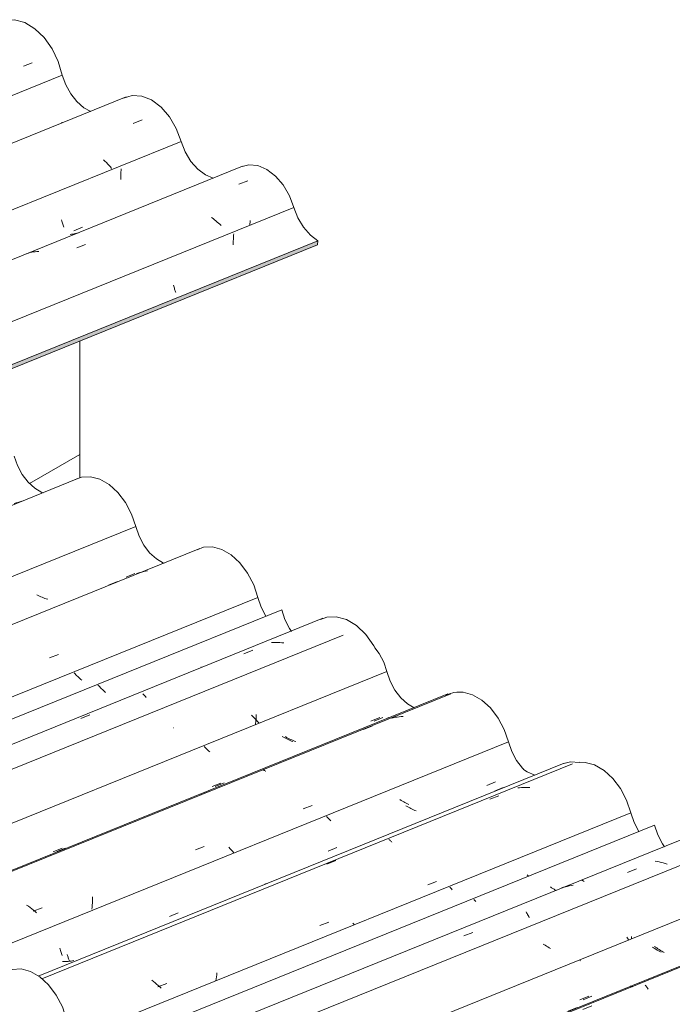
# Model space of a CAD drawing. Header units: metres. Extents: x -15.1 to 0.1, y 4 to 14.1.
# Tile 65 of 67: x -5 to -4.3, y 11.2 to 12.3. Entities that reach past the tile are written whole.
import ezdxf

# ---------------------------------------------------------------- set-up
doc = ezdxf.new("R2010")
doc.units = ezdxf.units.M
for name, color, linetype, lineweight in [('A-GLAZ-CWMG', 7, 'Continuous', 5), ('A-WALL', 7, 'Continuous', 5), ('I-WALL', 7, 'Continuous', 5)]:
    doc.layers.add(name, color=color, linetype=linetype, lineweight=lineweight)

# ---------------------------------------------------------------- blocks, each defined once
blk = doc.blocks.new('FP_60-ISO_01')
at = {"layer": 'A-GLAZ-CWMG', "color": 9, "true_color": 0xc0c0c0}
for p, q in [((-4.7728, 12.0527), (-4.773, 12.0512)), ((-4.7734, 12.044), (-4.7735, 12.0426)), ((-4.7735, 12.0426), (-4.7734, 12.0412)), ((-4.7733, 12.0469), (-4.7734, 12.0454)), ((-4.7734, 12.0454), (-4.7734, 12.044)), ((-4.7732, 12.0483), (-4.7733, 12.0469)), ((-4.7731, 12.0498), (-4.7732, 12.0483)), ((-4.773, 12.0512), (-4.7731, 12.0498)), ((-4.8368, 11.9982), (-4.8366, 11.9971)), ((-4.8366, 11.9971), (-4.8363, 11.9961)), ((-4.8363, 11.9961), (-4.836, 11.995)), ((-4.836, 11.995), (-4.8357, 11.994)), ((-4.8357, 11.994), (-4.8354, 11.9931)), ((-4.8354, 11.9931), (-4.8351, 11.9921)), ((-4.8351, 11.9921), (-4.8347, 11.9912)), ((-4.8347, 11.9912), (-4.8344, 11.9904))]:
    blk.add_line(p, q, dxfattribs=at)
blk = doc.blocks.new('FP_61-ISO_01')
at = {"layer": 'A-GLAZ-CWMG'}
blk.add_line((-4.7636, 12.1246), (-5.7709, 11.7174), dxfattribs=at)
at = {"layer": 'A-GLAZ-CWMG', "color": 9, "true_color": 0xc0c0c0}
for p, q in [((-4.7674, 12.1054), (-4.7579, 12.1091)), ((-4.7949, 12.0689), (-4.7964, 12.07)), ((-4.7934, 12.0677), (-4.7949, 12.0689)), ((-4.7919, 12.0666), (-4.7934, 12.0677)), ((-4.7905, 12.0653), (-4.7919, 12.0666)), ((-4.789, 12.0641), (-4.7905, 12.0653)), ((-4.7876, 12.0629), (-4.789, 12.0641)), ((-4.7863, 12.0616), (-4.7876, 12.0629)), ((-4.7557, 12.0634), (-4.7559, 12.0616)), ((-4.7555, 12.0651), (-4.7557, 12.0634)), ((-4.7554, 12.0668), (-4.7555, 12.0651)), ((-4.9398, 12.0378), (-4.9304, 12.0415)), ((-4.9911, 12.0324), (-4.9929, 12.032)), ((-4.9894, 12.0328), (-4.9911, 12.0324)), ((-4.9876, 12.0332), (-4.9894, 12.0328)), ((-4.9858, 12.0335), (-4.9876, 12.0332)), ((-4.984, 12.0338), (-4.9858, 12.0335)), ((-4.9822, 12.034), (-4.984, 12.0338)), ((-4.9803, 12.0341), (-4.9822, 12.034))]:
    blk.add_line(p, q, dxfattribs=at)
blk = doc.blocks.new('FP_62-ISO_01')
at = {"layer": 'A-GLAZ-CWMG', "color": 9, "true_color": 0xc0c0c0}
for p, q in [((-4.8929, 12.1152), (-4.893, 12.1136)), ((-4.8928, 12.1185), (-4.8929, 12.1169)), ((-4.8929, 12.1169), (-4.8929, 12.1152)), ((-4.8927, 12.1202), (-4.8928, 12.1185)), ((-4.8925, 12.1219), (-4.8927, 12.1202)), ((-4.893, 12.1136), (-4.893, 12.112)), ((-4.893, 12.112), (-4.8929, 12.1104)), ((-4.9561, 12.0677), (-4.9558, 12.0664)), ((-4.9558, 12.0664), (-4.9554, 12.0653)), ((-4.9554, 12.0653), (-4.9551, 12.0641)), ((-4.9551, 12.0641), (-4.9547, 12.063)), ((-4.9547, 12.063), (-4.9544, 12.0619)), ((-4.9544, 12.0619), (-4.954, 12.0609)), ((-4.954, 12.0609), (-4.9536, 12.06)), ((-4.9454, 12.0523), (-4.9469, 12.052)), ((-4.9439, 12.0525), (-4.9454, 12.0523)), ((-4.9425, 12.0529), (-4.9439, 12.0525)), ((-4.943, 12.0561), (-4.9337, 12.0599)), ((-4.941, 12.0532), (-4.9425, 12.0529)), ((-4.9396, 12.0536), (-4.941, 12.0532)), ((-4.9381, 12.054), (-4.9396, 12.0536)), ((-4.9373, 12.0542), (-4.9381, 12.054))]:
    blk.add_line(p, q, dxfattribs=at)
blk = doc.blocks.new('FP_63-ISO_01')
at = {"layer": 'A-GLAZ-CWMG'}
blk.add_line((-4.8872, 12.1983), (-5.8957, 11.7907), dxfattribs=at)
at = {"layer": 'A-GLAZ-CWMG', "color": 9, "true_color": 0xc0c0c0}
for p, q in [((-4.9559, 12.171), (-4.9556, 12.1711)), ((-4.9556, 12.1711), (-4.9552, 12.1712)), ((-4.8798, 12.1701), (-4.8704, 12.1738)), ((-4.9098, 12.1299), (-4.9114, 12.1314)), ((-4.9083, 12.1284), (-4.9098, 12.1299)), ((-4.9068, 12.1268), (-4.9083, 12.1284)), ((-4.9054, 12.1253), (-4.9068, 12.1268)), ((-4.904, 12.1238), (-4.9054, 12.1253)), ((-4.9027, 12.1222), (-4.904, 12.1238))]:
    blk.add_line(p, q, dxfattribs=at)
blk = doc.blocks.new('FP_65-ISO_01')
at = {"layer": 'A-GLAZ-CWMG', "color": 9, "true_color": 0xc0c0c0}
blk.add_line((-4.9966, 12.2309), (-4.9872, 12.2346), dxfattribs=at)
blk = doc.blocks.new('Rectangular Mullion - Telha Fibrocimento - Ondulada-1908998-ISO_01')
at = {"layer": 'A-GLAZ-CWMG', "true_color": 0xc0c0c0}
h = blk.add_hatch(dxfattribs=at)
h.set_pattern_fill('FP_6', color=9, style=0, pattern_type=2)
h.set_pattern_definition([(30, (-11.415, 12.082), (0.22989483, 0.1990905), [0.01095, -0.18814, 0.01095, -1.25]), (30, (-11.415, 12.082), (0.22989483, 0.1990905), [-0.21004, -0.18814, 0.01095, -0.38724, -0.66365]), (30, (-11.415, 12.082), (0.22989483, 0.1990905), [-0.79638, 0.01095, -0.18814, 0.01095, -0.4536]), (30, (-11.415, 12.082), (0.22989483, 0.1990905), [-1.006, -0.12178, 0.01095, -0.32087]), (125.104, (-11.329, 12.165), (-0.16472115, 0.1016063), [0.00825, -0.14167, 0.00825, -0.94122]), (125.104, (-11.329, 12.165), (-0.16472115, 0.1016063), [-0.15816, -0.14167, 0.00825, -0.29159, -0.49972]), (125.104, (-11.329, 12.165), (-0.16472115, 0.1016063), [-0.59966, 0.00825, -0.14167, 0.00825, -0.34156]), (125.104, (-11.329, 12.165), (-0.16472115, 0.1016063), [-0.75782, -0.0917, 0.00825, -0.24161]), (248.794, (-11.3, 12.315), (-0.06517556, -0.30070662), [0.01311, -0.22522, 0.01311, -1.496]), (248.794, (-11.3, 12.315), (-0.06517556, -0.30070662), [-0.25144, -0.22522, 0.01311, -0.46356, -0.79444]), (248.794, (-11.3, 12.315), (-0.06517556, -0.30070662), [-0.95333, 0.01311, -0.22522, 0.01311, -0.543]), (248.794, (-11.3, 12.315), (-0.06517556, -0.30070662), [-1.205, -0.14578, 0.01311, -0.38411])])
h.paths.add_polyline_path([(-11.0726, 9.4591), (-8.5474, 10.4797), (-8.5474, 10.4838), (-11.072, 9.4635)])
h.paths.add_polyline_path([(-5.1127, 11.8678), (-4.6839, 12.0411), (-4.6833, 12.0454), (-5.1145, 11.8712)])
at = {"layer": 'A-GLAZ-CWMG'}
for p, q in [((-4.9552, 12.2215), (-5.9798, 11.8074)), ((-4.8289, 12.1509), (-5.8521, 11.7373)), ((-4.7089, 12.0807), (-5.7248, 11.6701)), ((-4.6833, 12.0454), (-5.1145, 11.8712)), ((-4.6839, 12.0411), (-5.1127, 11.8678)), ((-4.6833, 12.0454), (-4.6839, 12.0411))]:
    blk.add_line(p, q, dxfattribs=at)
for points in [[(-5.0226, 12.2774, 0), (-5.0162, 12.2798, 0), (-5.0059, 12.2803, 0), (-4.9951, 12.2772, 0), (-4.9845, 12.2707, 0), (-4.9746, 12.2613, 0), (-4.9661, 12.2494, 0), (-4.9595, 12.2359, 0), (-4.9552, 12.2215, 0)], [(-4.9552, 12.2215, 0), (-4.9515, 12.2111, 0), (-4.9462, 12.2015, 0), (-4.9397, 12.1933, 0), (-4.9323, 12.1868, 0), (-4.9249, 12.1828, 0)], [(-4.89, 12.1969, 0), (-4.8809, 12.1999, 0), (-4.8707, 12.1992, 0), (-4.8603, 12.195, 0), (-4.8502, 12.1874, 0), (-4.8413, 12.177, 0), (-4.834, 12.1646, 0), (-4.8289, 12.1509, 0)], [(-4.8289, 12.1509, 0), (-4.8245, 12.1398, 0), (-4.8185, 12.1298, 0), (-4.8112, 12.1215, 0), (-4.803, 12.1153, 0), (-4.7947, 12.1119, 0)], [(-4.7653, 12.1238, 0), (-4.7568, 12.1262, 0), (-4.7474, 12.1253, 0), (-4.7378, 12.1212, 0), (-4.7286, 12.1142, 0), (-4.7204, 12.1047, 0), (-4.7137, 12.0933, 0), (-4.7089, 12.0807, 0)], [(-4.7089, 12.0807, 0), (-4.7046, 12.0698, 0), (-4.6987, 12.0598, 0), (-4.6914, 12.0515, 0), (-4.6833, 12.0454, 0)]]:
    blk.add_polyline3d(points, dxfattribs=at)
for name in ['FP_65-ISO_01', 'FP_63-ISO_01', 'FP_62-ISO_01', 'FP_61-ISO_01', 'FP_60-ISO_01']:
    blk.add_blockref(name, (0, 0), dxfattribs=at)
blk = doc.blocks.new('FP_157-ISO_01')
at = {"layer": 'A-GLAZ-CWMG'}
blk.add_line((-4.016, 11.2606), (-4.5834, 11.0313), dxfattribs=at)
at = {"layer": 'A-GLAZ-CWMG', "color": 9, "true_color": 0xc0c0c0}
for p, q in [((-4.061, 11.2326), (-4.0632, 11.2328)), ((-4.0588, 11.2322), (-4.061, 11.2326)), ((-4.0567, 11.2319), (-4.0588, 11.2322)), ((-4.0545, 11.2314), (-4.0567, 11.2319)), ((-4.0524, 11.2309), (-4.0545, 11.2314)), ((-4.0502, 11.2304), (-4.0524, 11.2309)), ((-4.0926, 11.2208), (-4.0831, 11.2245)), ((-4.1542, 11.2047), (-4.1552, 11.2044)), ((-4.1522, 11.2052), (-4.1542, 11.2047)), ((-4.1501, 11.2056), (-4.1522, 11.2052)), ((-4.14, 11.2105), (-4.1396, 11.2104)), ((-4.1396, 11.2104), (-4.1391, 11.2102)), ((-4.1391, 11.2102), (-4.1386, 11.2099)), ((-4.2004, 11.1788), (-4.1998, 11.178)), ((-4.1998, 11.178), (-4.1993, 11.1771)), ((-4.1993, 11.1771), (-4.1987, 11.1762)), ((-4.1987, 11.1762), (-4.1981, 11.1752)), ((-4.1981, 11.1752), (-4.1976, 11.1742)), ((-4.1976, 11.1742), (-4.197, 11.1731)), ((-4.2666, 11.153), (-4.257, 11.1568))]:
    blk.add_line(p, q, dxfattribs=at)
blk = doc.blocks.new('FP_158-ISO_01')
at = {"layer": 'A-GLAZ-CWMG', "color": 9, "true_color": 0xc0c0c0}
for p, q in [((-4.1047, 11.2349), (-4.0954, 11.2387)), ((-4.196, 11.2218), (-4.1971, 11.2227)), ((-4.1947, 11.2209), (-4.196, 11.2218)), ((-4.1935, 11.22), (-4.1947, 11.2209)), ((-4.1922, 11.2192), (-4.1935, 11.22)), ((-4.191, 11.2183), (-4.1922, 11.2192)), ((-4.1897, 11.2175), (-4.191, 11.2183)), ((-4.1883, 11.2167), (-4.1897, 11.2175)), ((-4.187, 11.216), (-4.1883, 11.2167)), ((-4.2734, 11.1648), (-4.2642, 11.1687)), ((-4.4422, 11.0949), (-4.4329, 11.0988)), ((-4.5581, 11.0629), (-4.5579, 11.0618)), ((-4.5579, 11.0618), (-4.5576, 11.0606)), ((-4.5576, 11.0606), (-4.5574, 11.0595)), ((-4.5574, 11.0595), (-4.5571, 11.0584)), ((-4.5571, 11.0584), (-4.5568, 11.0574)), ((-4.5568, 11.0574), (-4.5565, 11.0564)), ((-4.5565, 11.0564), (-4.5562, 11.0554)), ((-4.5562, 11.0554), (-4.5559, 11.0544))]:
    blk.add_line(p, q, dxfattribs=at)
blk = doc.blocks.new('FP_159-ISO_01')
at = {"layer": 'A-GLAZ-CWMG'}
blk.add_line((-4.1456, 11.3352), (-4.7131, 11.1058), dxfattribs=at)
at = {"layer": 'A-GLAZ-CWMG', "color": 9, "true_color": 0xc0c0c0}
for p, q in [((-4.1962, 11.3089), (-4.1984, 11.309)), ((-4.1941, 11.3089), (-4.1962, 11.3089)), ((-4.1919, 11.3087), (-4.1941, 11.3089)), ((-4.1897, 11.3085), (-4.1919, 11.3087)), ((-4.2278, 11.297), (-4.2183, 11.3007)), ((-4.1876, 11.3083), (-4.1897, 11.3085)), ((-4.1854, 11.3079), (-4.1876, 11.3083)), ((-4.2868, 11.2786), (-4.2888, 11.2778)), ((-4.2848, 11.2792), (-4.2868, 11.2786)), ((-4.2742, 11.2837), (-4.2738, 11.2837)), ((-4.2738, 11.2837), (-4.2733, 11.2837)), ((-4.3355, 11.2546), (-4.3349, 11.254)), ((-4.3349, 11.254), (-4.3344, 11.2534)), ((-4.3344, 11.2534), (-4.3338, 11.2527)), ((-4.3338, 11.2527), (-4.3332, 11.252)), ((-4.3332, 11.252), (-4.3327, 11.2512)), ((-4.3327, 11.2512), (-4.3321, 11.2503)), ((-4.4015, 11.2286), (-4.392, 11.2324)), ((-4.2974, 11.1992), (-4.288, 11.2027)), ((-4.4119, 11.1561), (-4.4025, 11.1597)), ((-4.5881, 11.0975), (-4.5897, 11.099)), ((-4.5865, 11.096), (-4.5881, 11.0975)), ((-4.585, 11.0945), (-4.5865, 11.096)), ((-4.5835, 11.0929), (-4.585, 11.0945)), ((-4.5839, 11.0916), (-4.5744, 11.0951)), ((-4.5821, 11.0914), (-4.5835, 11.0929)), ((-4.5807, 11.0898), (-4.5821, 11.0914))]:
    blk.add_line(p, q, dxfattribs=at)
blk = doc.blocks.new('FP_160-ISO_01')
at = {"layer": 'A-GLAZ-CWMG', "color": 9, "true_color": 0xc0c0c0}
for p, q in [((-4.2324, 11.3088), (-4.2231, 11.3126)), ((-4.3242, 11.2948), (-4.3254, 11.2957)), ((-4.3229, 11.294), (-4.3242, 11.2948)), ((-4.3217, 11.2931), (-4.3229, 11.294)), ((-4.3204, 11.2923), (-4.3217, 11.2931)), ((-4.319, 11.2915), (-4.3204, 11.2923)), ((-4.3177, 11.2908), (-4.319, 11.2915)), ((-4.3164, 11.29), (-4.3177, 11.2908)), ((-4.315, 11.2893), (-4.3164, 11.29)), ((-4.4042, 11.2802), (-4.4046, 11.2806)), ((-4.4012, 11.2389), (-4.3919, 11.2427)), ((-4.57, 11.1691), (-4.5607, 11.173)), ((-4.6861, 11.1364), (-4.6859, 11.1353)), ((-4.6859, 11.1353), (-4.6856, 11.1342)), ((-4.6856, 11.1342), (-4.6853, 11.1332)), ((-4.6853, 11.1332), (-4.685, 11.1322)), ((-4.685, 11.1322), (-4.6847, 11.1312)), ((-4.6847, 11.1312), (-4.6844, 11.1302)), ((-4.6844, 11.1302), (-4.6841, 11.1293)), ((-4.6841, 11.1293), (-4.6838, 11.1284)), ((-4.6821, 11.1211), (-4.6836, 11.1212)), ((-4.6806, 11.1211), (-4.6821, 11.1211)), ((-4.679, 11.1211), (-4.6806, 11.1211)), ((-4.6775, 11.1211), (-4.679, 11.1211))]:
    blk.add_line(p, q, dxfattribs=at)
blk = doc.blocks.new('FP_161-ISO_01')
at = {"layer": 'A-GLAZ-CWMG'}
blk.add_line((-4.2599, 11.3973), (-4.8281, 11.1677), dxfattribs=at)
at = {"layer": 'A-GLAZ-CWMG', "color": 9, "true_color": 0xc0c0c0}
for p, q in [((-4.3541, 11.3044), (-4.3549, 11.3054)), ((-4.3533, 11.3035), (-4.3541, 11.3044)), ((-4.3525, 11.3025), (-4.3533, 11.3035)), ((-4.35, 11.3048), (-4.3502, 11.3035)), ((-4.3499, 11.3061), (-4.35, 11.3048)), ((-4.4432, 11.2977), (-4.4437, 11.298)), ((-4.4418, 11.2969), (-4.4432, 11.2977)), ((-4.4403, 11.296), (-4.4418, 11.2969)), ((-4.4389, 11.2951), (-4.4403, 11.296)), ((-4.4375, 11.2942), (-4.4389, 11.2951)), ((-4.4361, 11.2933), (-4.4375, 11.2942)), ((-4.8115, 11.1301), (-4.8115, 11.1285)), ((-4.8115, 11.1285), (-4.8115, 11.1269)), ((-4.8115, 11.1269), (-4.8115, 11.1261))]:
    blk.add_line(p, q, dxfattribs=at)
blk = doc.blocks.new('FP_162-ISO_01')
at = {"layer": 'A-GLAZ-CWMG', "color": 9, "true_color": 0xc0c0c0}
for p, q in [((-4.4348, 11.358), (-4.4361, 11.3589)), ((-4.4336, 11.3572), (-4.4348, 11.358)), ((-4.4322, 11.3564), (-4.4336, 11.3572)), ((-4.4309, 11.3556), (-4.4322, 11.3564)), ((-4.4299, 11.3551), (-4.4309, 11.3556)), ((-4.5169, 11.3449), (-4.5177, 11.3457)), ((-4.5161, 11.3441), (-4.5169, 11.3449)), ((-4.5153, 11.3433), (-4.5161, 11.3441))]:
    blk.add_line(p, q, dxfattribs=at)
blk = doc.blocks.new('Rectangular Mullion - Telha Fibrocimento - Ondulada-V150-ISO_01')
at = {"layer": 'A-GLAZ-CWMG'}
for p, q in [((-4.3254, 11.4245), (-4.9217, 11.1835)), ((-4.2135, 11.3588), (-4.8075, 11.1187))]:
    blk.add_line(p, q, dxfattribs=at)
blk.add_polyline3d([(-4.3254, 11.4245, 0), (-4.3219, 11.4142, 0), (-4.3169, 11.4046, 0), (-4.3149, 11.4015, 0)], dxfattribs=at)
for name in ['FP_161-ISO_01', 'FP_162-ISO_01', 'FP_159-ISO_01', 'FP_160-ISO_01', 'FP_157-ISO_01', 'FP_158-ISO_01']:
    blk.add_blockref(name, (0, 0), dxfattribs=at)
blk = doc.blocks.new('FP_164-ISO_01')
at = {"layer": 'A-GLAZ-CWMG'}
blk.add_line((-4.025, 11.2614), (-4.5866, 11.0344), dxfattribs=at)
blk = doc.blocks.new('FP_165-ISO_01')
at = {"layer": 'A-GLAZ-CWMG', "color": 9, "true_color": 0xc0c0c0}
for p, q in [((-4.1131, 11.2417), (-4.1038, 11.2456)), ((-4.2818, 11.1715), (-4.2725, 11.1753)), ((-4.348, 11.1327), (-4.3495, 11.1325)), ((-4.3465, 11.1329), (-4.348, 11.1327)), ((-4.345, 11.1331), (-4.3465, 11.1329)), ((-4.3435, 11.1334), (-4.345, 11.1331)), ((-4.3421, 11.1337), (-4.3435, 11.1334)), ((-4.3406, 11.1341), (-4.3421, 11.1337)), ((-4.3391, 11.1345), (-4.3406, 11.1341)), ((-4.3377, 11.1349), (-4.3391, 11.1345)), ((-4.3598, 11.1262), (-4.3595, 11.1262)), ((-4.4505, 11.1013), (-4.4412, 11.1052)), ((-4.5661, 11.0702), (-4.5658, 11.0688)), ((-4.5658, 11.0688), (-4.5656, 11.0674)), ((-4.5656, 11.0674), (-4.5653, 11.0661)), ((-4.5653, 11.0661), (-4.565, 11.0648)), ((-4.565, 11.0648), (-4.5647, 11.0636)), ((-4.5647, 11.0636), (-4.5644, 11.0624)), ((-4.5644, 11.0624), (-4.564, 11.0612)), ((-4.5625, 11.0527), (-4.564, 11.0529)), ((-4.5609, 11.0525), (-4.5625, 11.0527)), ((-4.5594, 11.0523), (-4.5609, 11.0525)), ((-4.5579, 11.0522), (-4.5594, 11.0523)), ((-4.5564, 11.0521), (-4.5579, 11.0522)), ((-4.5548, 11.0521), (-4.5564, 11.0521)), ((-4.5533, 11.0521), (-4.5548, 11.0521)), ((-4.5518, 11.0521), (-4.5533, 11.0521)), ((-4.6571, 11.0363), (-4.6584, 11.0371)), ((-4.6558, 11.0355), (-4.6571, 11.0363)), ((-4.6552, 11.0352), (-4.6558, 11.0355))]:
    blk.add_line(p, q, dxfattribs=at)
blk = doc.blocks.new('FP_166-ISO_01')
at = {"layer": 'A-GLAZ-CWMG'}
blk.add_line((-4.1486, 11.3351), (-4.7138, 11.1067), dxfattribs=at)
at = {"layer": 'A-GLAZ-CWMG', "color": 9, "true_color": 0xc0c0c0}
for p, q in [((-4.2127, 11.3093), (-4.2147, 11.3087)), ((-4.2106, 11.3098), (-4.2127, 11.3093)), ((-4.2085, 11.3102), (-4.2106, 11.3098)), ((-4.2065, 11.3106), (-4.2085, 11.3102)), ((-4.2044, 11.311), (-4.2065, 11.3106)), ((-4.2022, 11.3112), (-4.2044, 11.311)), ((-4.2441, 11.2967), (-4.2346, 11.3006)), ((-4.3514, 11.2536), (-4.3511, 11.2536)), ((-4.3511, 11.2536), (-4.3507, 11.2536)), ((-4.3507, 11.2536), (-4.3503, 11.2535)), ((-4.3503, 11.2535), (-4.3499, 11.2534)), ((-4.3499, 11.2534), (-4.3495, 11.2532)), ((-4.3495, 11.2532), (-4.3491, 11.253)), ((-4.3491, 11.253), (-4.3486, 11.2528)), ((-4.4172, 11.227), (-4.4077, 11.2309))]:
    blk.add_line(p, q, dxfattribs=at)
blk = doc.blocks.new('FP_167-ISO_01')
at = {"layer": 'A-GLAZ-CWMG', "color": 9, "true_color": 0xc0c0c0}
for p, q in [((-4.2359, 11.3088), (-4.2266, 11.3127)), ((-4.3263, 11.2942), (-4.3276, 11.295)), ((-4.3251, 11.2933), (-4.3263, 11.2942)), ((-4.3238, 11.2925), (-4.3251, 11.2933)), ((-4.3225, 11.2917), (-4.3238, 11.2925)), ((-4.3211, 11.2909), (-4.3225, 11.2917)), ((-4.3198, 11.2902), (-4.3211, 11.2909)), ((-4.3184, 11.2895), (-4.3198, 11.2902)), ((-4.4047, 11.2389), (-4.3954, 11.2427)), ((-4.5734, 11.1691), (-4.5642, 11.1729)), ((-4.6895, 11.1365), (-4.6893, 11.1354)), ((-4.6893, 11.1354), (-4.689, 11.1343)), ((-4.689, 11.1343), (-4.6888, 11.1333)), ((-4.6888, 11.1333), (-4.6885, 11.1322)), ((-4.6885, 11.1322), (-4.6882, 11.1312)), ((-4.6882, 11.1312), (-4.6878, 11.1302)), ((-4.6878, 11.1302), (-4.6875, 11.1293)), ((-4.6875, 11.1293), (-4.6872, 11.1284)), ((-4.6855, 11.121), (-4.687, 11.1211)), ((-4.684, 11.121), (-4.6855, 11.121)), ((-4.6825, 11.1209), (-4.684, 11.121)), ((-4.681, 11.121), (-4.6825, 11.1209)), ((-4.6794, 11.121), (-4.681, 11.121)), ((-4.6779, 11.1211), (-4.6794, 11.121)), ((-4.6774, 11.1212), (-4.6779, 11.1211))]:
    blk.add_line(p, q, dxfattribs=at)
blk = doc.blocks.new('FP_168-ISO_01')
at = {"layer": 'A-GLAZ-CWMG'}
blk.add_line((-4.2815, 11.4154), (-4.8453, 11.1875), dxfattribs=at)
at = {"layer": 'A-GLAZ-CWMG', "color": 9, "true_color": 0xc0c0c0}
for p, q in [((-4.3226, 11.3859), (-4.3247, 11.3863)), ((-4.3204, 11.3855), (-4.3226, 11.3859)), ((-4.3183, 11.385), (-4.3204, 11.3855)), ((-4.3161, 11.3844), (-4.3183, 11.385)), ((-4.314, 11.3838), (-4.3161, 11.3844)), ((-4.3119, 11.3832), (-4.314, 11.3838)), ((-4.3542, 11.3743), (-4.3447, 11.378)), ((-4.4032, 11.3662), (-4.4028, 11.3661)), ((-4.4028, 11.3661), (-4.4023, 11.366)), ((-4.4023, 11.366), (-4.4018, 11.3657)), ((-4.4018, 11.3657), (-4.4013, 11.3655)), ((-4.4013, 11.3655), (-4.4008, 11.3651)), ((-4.4008, 11.3651), (-4.4003, 11.3648)), ((-4.4222, 11.3585), (-4.4242, 11.3579)), ((-4.4202, 11.359), (-4.4222, 11.3585)), ((-4.4181, 11.3595), (-4.4202, 11.359)), ((-4.416, 11.3599), (-4.4181, 11.3595)), ((-4.4139, 11.3603), (-4.416, 11.3599)), ((-4.4118, 11.3606), (-4.4139, 11.3603)), ((-4.462, 11.3324), (-4.4614, 11.3315)), ((-4.4614, 11.3315), (-4.4608, 11.3305)), ((-4.4608, 11.3305), (-4.4603, 11.3295)), ((-4.4603, 11.3295), (-4.4597, 11.3284)), ((-4.4597, 11.3284), (-4.4592, 11.3273)), ((-4.4592, 11.3273), (-4.4586, 11.3261)), ((-4.5281, 11.3068), (-4.5186, 11.3105))]:
    blk.add_line(p, q, dxfattribs=at)
blk = doc.blocks.new('FP_169-ISO_01')
at = {"layer": 'A-GLAZ-CWMG', "color": 9, "true_color": 0xc0c0c0}
for p, q in [((-4.4597, 11.3708), (-4.4609, 11.3716)), ((-4.4591, 11.3704), (-4.4597, 11.3708)), ((-4.5423, 11.3578), (-4.5432, 11.3588)), ((-4.5414, 11.3568), (-4.5423, 11.3578)), ((-4.5404, 11.3559), (-4.5414, 11.3568))]:
    blk.add_line(p, q, dxfattribs=at)
blk = doc.blocks.new('FP_170-ISO_01')
at = {"layer": 'A-GLAZ-CWMG'}
blk.add_line((-4.4125, 11.4895), (-4.9771, 11.2614), dxfattribs=at)
at = {"layer": 'A-GLAZ-CWMG', "color": 9, "true_color": 0xc0c0c0}
for p, q in [((-4.5004, 11.452), (-4.4908, 11.4558)), ((-4.4688, 11.4642), (-4.4709, 11.464)), ((-4.4667, 11.4644), (-4.4688, 11.4642)), ((-4.4645, 11.4645), (-4.4667, 11.4644)), ((-4.4624, 11.4645), (-4.4645, 11.4645)), ((-4.4602, 11.4645), (-4.4624, 11.4645)), ((-4.4581, 11.4645), (-4.4602, 11.4645)), ((-4.6078, 11.4093), (-4.6073, 11.4089)), ((-4.6073, 11.4089), (-4.6068, 11.4086)), ((-4.6068, 11.4086), (-4.6062, 11.4081)), ((-4.6062, 11.4081), (-4.6057, 11.4076)), ((-4.6057, 11.4076), (-4.6051, 11.4071)), ((-4.6051, 11.4071), (-4.6046, 11.4064)), ((-4.6738, 11.383), (-4.6642, 11.3868)), ((-4.5666, 11.3611), (-4.5571, 11.3647)), ((-4.6813, 11.3178), (-4.6718, 11.3214)), ((-4.6456, 11.3195), (-4.6463, 11.3203)), ((-4.6449, 11.3186), (-4.6456, 11.3195)), ((-4.7908, 11.2677), (-4.791, 11.2656)), ((-4.8582, 11.2585), (-4.86, 11.2598)), ((-4.8565, 11.2571), (-4.8582, 11.2585)), ((-4.8549, 11.2556), (-4.8565, 11.2571)), ((-4.8535, 11.2528), (-4.844, 11.2564)), ((-4.7915, 11.2613), (-4.7918, 11.2592)), ((-4.7913, 11.2635), (-4.7915, 11.2613)), ((-4.791, 11.2656), (-4.7913, 11.2635)), ((-4.8532, 11.2542), (-4.8549, 11.2556)), ((-4.8516, 11.2527), (-4.8532, 11.2542)), ((-4.8501, 11.2512), (-4.8516, 11.2527))]:
    blk.add_line(p, q, dxfattribs=at)
blk = doc.blocks.new('FP_171-ISO_01')
at = {"layer": 'A-GLAZ-CWMG', "color": 9, "true_color": 0xc0c0c0}
for p, q in [((-4.4956, 11.4607), (-4.4863, 11.4645)), ((-4.5884, 11.4444), (-4.5897, 11.4452)), ((-4.5871, 11.4436), (-4.5884, 11.4444)), ((-4.5857, 11.4429), (-4.5871, 11.4436)), ((-4.5844, 11.4422), (-4.5857, 11.4429)), ((-4.583, 11.4415), (-4.5844, 11.4422)), ((-4.5816, 11.4408), (-4.583, 11.4415)), ((-4.5802, 11.4402), (-4.5816, 11.4408)), ((-4.5787, 11.4396), (-4.5802, 11.4402)), ((-4.6733, 11.4328), (-4.6741, 11.4337)), ((-4.6724, 11.4319), (-4.6733, 11.4328)), ((-4.6715, 11.431), (-4.6724, 11.4319)), ((-4.6706, 11.4301), (-4.6715, 11.431)), ((-4.6697, 11.4292), (-4.6706, 11.4301)), ((-4.9501, 11.2872), (-4.9498, 11.2862)), ((-4.9498, 11.2862), (-4.9494, 11.2853)), ((-4.9494, 11.2853), (-4.9491, 11.2843)), ((-4.9491, 11.2843), (-4.9488, 11.2834)), ((-4.9488, 11.2834), (-4.9485, 11.2825)), ((-4.9485, 11.2825), (-4.9481, 11.2817)), ((-4.9481, 11.2817), (-4.9478, 11.2809)), ((-4.9478, 11.2809), (-4.9474, 11.2801))]:
    blk.add_line(p, q, dxfattribs=at)
blk = doc.blocks.new('FP_172-ISO_01')
at = {"layer": 'A-GLAZ-CWMG'}
blk.add_line((-4.5421, 11.5641), (-5.1067, 11.3359), dxfattribs=at)
at = {"layer": 'A-GLAZ-CWMG', "color": 9, "true_color": 0xc0c0c0}
for p, q in [((-4.6012, 11.5391), (-4.6032, 11.5387)), ((-4.5991, 11.5394), (-4.6012, 11.5391)), ((-4.5969, 11.5397), (-4.5991, 11.5394)), ((-4.5948, 11.5399), (-4.5969, 11.5397)), ((-4.5927, 11.5401), (-4.5948, 11.5399)), ((-4.6347, 11.5263), (-4.6252, 11.5301)), ((-4.6032, 11.5387), (-4.6053, 11.5382)), ((-4.742, 11.4833), (-4.7416, 11.4832)), ((-4.7416, 11.4832), (-4.7411, 11.483)), ((-4.7411, 11.483), (-4.7406, 11.4828)), ((-4.7406, 11.4828), (-4.7401, 11.4825)), ((-4.7401, 11.4825), (-4.7396, 11.4821)), ((-4.7396, 11.4821), (-4.739, 11.4817)), ((-4.8079, 11.4569), (-4.7984, 11.4607)), ((-4.6989, 11.4418), (-4.6894, 11.4454)), ((-4.8137, 11.3983), (-4.8043, 11.4019)), ((-4.7767, 11.3995), (-4.7781, 11.4011)), ((-4.7753, 11.398), (-4.7767, 11.3995)), ((-4.774, 11.3964), (-4.7753, 11.398)), ((-4.7727, 11.3948), (-4.774, 11.3964)), ((-4.9232, 11.3418), (-4.9234, 11.3397)), ((-4.9231, 11.344), (-4.9232, 11.3418)), ((-4.923, 11.3461), (-4.9231, 11.344)), ((-4.9229, 11.3482), (-4.923, 11.3461)), ((-4.9027, 11.3422), (-4.9027, 11.3423)), ((-4.9912, 11.3383), (-4.9931, 11.3396)), ((-4.9894, 11.337), (-4.9912, 11.3383)), ((-4.9877, 11.3357), (-4.9894, 11.337)), ((-4.9859, 11.3343), (-4.9877, 11.3357)), ((-4.9861, 11.333), (-4.9766, 11.3366)), ((-4.9842, 11.3329), (-4.9859, 11.3343)), ((-4.9825, 11.3315), (-4.9842, 11.3329)), ((-4.9236, 11.3375), (-4.9239, 11.3353)), ((-4.9234, 11.3397), (-4.9236, 11.3375))]:
    blk.add_line(p, q, dxfattribs=at)
blk = doc.blocks.new('FP_173-ISO_01')
at = {"layer": 'A-GLAZ-CWMG', "color": 9, "true_color": 0xc0c0c0}
for p, q in [((-4.6235, 11.5351), (-4.6142, 11.5389)), ((-4.7166, 11.5178), (-4.7179, 11.5186)), ((-4.7152, 11.5171), (-4.7166, 11.5178)), ((-4.8034, 11.5072), (-4.8043, 11.5082)), ((-4.7138, 11.5164), (-4.7152, 11.5171)), ((-4.7124, 11.5157), (-4.7138, 11.5164)), ((-4.711, 11.5151), (-4.7124, 11.5157)), ((-4.7096, 11.5145), (-4.711, 11.5151)), ((-4.7082, 11.5139), (-4.7096, 11.5145)), ((-4.7067, 11.5133), (-4.7082, 11.5139)), ((-4.8024, 11.5063), (-4.8034, 11.5072)), ((-4.8014, 11.5053), (-4.8024, 11.5063)), ((-4.8004, 11.5043), (-4.8014, 11.5053)), ((-4.7994, 11.5033), (-4.8004, 11.5043)), ((-4.7983, 11.5023), (-4.7994, 11.5033)), ((-4.7925, 11.4656), (-4.7832, 11.4694)), ((-4.9614, 11.3963), (-4.9522, 11.4001)), ((-5.0781, 11.3611), (-5.0778, 11.3602)), ((-5.0778, 11.3602), (-5.0775, 11.3593)), ((-5.0775, 11.3593), (-5.0771, 11.3584)), ((-5.0771, 11.3584), (-5.0768, 11.3575)), ((-5.0768, 11.3575), (-5.0765, 11.3567)), ((-5.0765, 11.3567), (-5.0761, 11.3559)), ((-5.0761, 11.3559), (-5.0757, 11.3552)), ((-5.0757, 11.3552), (-5.0754, 11.3544))]:
    blk.add_line(p, q, dxfattribs=at)
blk = doc.blocks.new('FP_174-ISO_01')
at = {"layer": 'A-GLAZ-CWMG'}
blk.add_line((-4.6564, 11.6262), (-5.2199, 11.3985), dxfattribs=at)
at = {"layer": 'A-GLAZ-CWMG', "color": 9, "true_color": 0xc0c0c0}
for p, q in [((-4.753, 11.5404), (-4.7541, 11.5414)), ((-4.7519, 11.5393), (-4.753, 11.5404)), ((-4.7508, 11.5382), (-4.7519, 11.5393)), ((-4.749, 11.5391), (-4.7491, 11.5375)), ((-4.7489, 11.5422), (-4.749, 11.5406)), ((-4.749, 11.5406), (-4.749, 11.5391)), ((-4.7498, 11.5371), (-4.7508, 11.5382)), ((-4.7488, 11.536), (-4.7498, 11.5371)), ((-4.7496, 11.5327), (-4.7498, 11.5311)), ((-4.7494, 11.5343), (-4.7496, 11.5327)), ((-4.7492, 11.5359), (-4.7494, 11.5343)), ((-4.7491, 11.5375), (-4.7492, 11.5359)), ((-4.7479, 11.5349), (-4.7488, 11.536)), ((-4.7469, 11.5338), (-4.7479, 11.5349)), ((-4.746, 11.5327), (-4.7469, 11.5338)), ((-4.8369, 11.5278), (-4.8373, 11.528)), ((-5.0519, 11.4125), (-5.0425, 11.4162)), ((-5.166, 11.368), (-5.1566, 11.3717))]:
    blk.add_line(p, q, dxfattribs=at)
blk = doc.blocks.new('FP_175-ISO_01')
at = {"layer": 'A-GLAZ-CWMG', "color": 9, "true_color": 0xc0c0c0}
for p, q in [((-4.9164, 11.5724), (-4.9173, 11.5734)), ((-4.9154, 11.5714), (-4.9164, 11.5724)), ((-4.9145, 11.5704), (-4.9154, 11.5714)), ((-4.9135, 11.5694), (-4.9145, 11.5704)), ((-4.9125, 11.5685), (-4.9135, 11.5694)), ((-4.9114, 11.5675), (-4.9125, 11.5685)), ((-4.9104, 11.5665), (-4.9114, 11.5675)), ((-4.9093, 11.5656), (-4.9104, 11.5665))]:
    blk.add_line(p, q, dxfattribs=at)
blk = doc.blocks.new('Rectangular Mullion - Telha Fibrocimento - Ondulada-V163-ISO_01')
at = {"layer": 'A-GLAZ-CWMG'}
for p, q in [((-4.7218, 11.6534), (-5.3135, 11.4143)), ((-4.61, 11.5877), (-5.1982, 11.35)), ((-4.4807, 11.5129), (-5.069, 11.2751)), ((-4.3507, 11.4376), (-4.9329, 11.2023))]:
    blk.add_line(p, q, dxfattribs=at)
for points in [[(-4.7218, 11.6534, 0), (-4.7184, 11.6431, 0), (-4.7134, 11.6335, 0), (-4.7113, 11.6304, 0)], [(-4.6227, 11.6128, 0), (-4.6183, 11.6069, 0), (-4.6134, 11.5976, 0), (-4.61, 11.5877, 0)], [(-4.61, 11.5877, 0), (-4.6065, 11.5776, 0), (-4.6014, 11.5681, 0), (-4.5951, 11.5599, 0), (-4.588, 11.5534, 0), (-4.5809, 11.5493, 0)], [(-4.5357, 11.5657, 0), (-4.5288, 11.5658, 0), (-4.5188, 11.5631, 0), (-4.509, 11.5574, 0), (-4.4997, 11.549, 0), (-4.4916, 11.5383, 0), (-4.4852, 11.5261, 0), (-4.4807, 11.5129, 0)], [(-4.4807, 11.5129, 0), (-4.4772, 11.5027, 0), (-4.4721, 11.4932, 0), (-4.4658, 11.485, 0), (-4.4648, 11.4839, 0)], [(-4.4051, 11.4913, 0), (-4.3991, 11.4912, 0), (-4.3891, 11.4885, 0), (-4.3791, 11.4827, 0), (-4.3698, 11.4741, 0), (-4.3616, 11.4634, 0), (-4.3551, 11.451, 0), (-4.3507, 11.4376, 0)], [(-4.3507, 11.4376, 0), (-4.3472, 11.4274, 0), (-4.3421, 11.4178, 0)]]:
    blk.add_polyline3d(points, dxfattribs=at)
for name in ['FP_174-ISO_01', 'FP_175-ISO_01', 'FP_172-ISO_01', 'FP_173-ISO_01', 'FP_170-ISO_01', 'FP_171-ISO_01', 'FP_168-ISO_01', 'FP_169-ISO_01', 'FP_166-ISO_01', 'FP_167-ISO_01', 'FP_164-ISO_01', 'FP_165-ISO_01']:
    blk.add_blockref(name, (0, 0), dxfattribs=at)
blk = doc.blocks.new('FP_176-ISO_01')
at = {"layer": 'A-GLAZ-CWMG'}
blk.add_line((-4.4215, 11.4903), (-4.9809, 11.2642), dxfattribs=at)
blk = doc.blocks.new('FP_177-ISO_01')
at = {"layer": 'A-GLAZ-CWMG', "color": 9, "true_color": 0xc0c0c0}
for p, q in [((-4.5037, 11.4668), (-4.4944, 11.4706)), ((-4.5948, 11.4508), (-4.5961, 11.4516)), ((-4.5935, 11.45), (-4.5948, 11.4508)), ((-4.5921, 11.4493), (-4.5935, 11.45)), ((-4.5908, 11.4485), (-4.5921, 11.4493)), ((-4.5894, 11.4478), (-4.5908, 11.4485)), ((-4.588, 11.4471), (-4.5894, 11.4478)), ((-4.5866, 11.4465), (-4.588, 11.4471)), ((-4.6725, 11.397), (-4.6632, 11.4009)), ((-4.7391, 11.362), (-4.7405, 11.3616)), ((-4.7376, 11.3624), (-4.7391, 11.362)), ((-4.8413, 11.3274), (-4.832, 11.3312)), ((-4.9577, 11.2938), (-4.9574, 11.2926)), ((-4.9574, 11.2926), (-4.9571, 11.2914)), ((-4.9571, 11.2914), (-4.9567, 11.2903)), ((-4.9567, 11.2903), (-4.9563, 11.2892)), ((-4.9563, 11.2892), (-4.956, 11.2882)), ((-4.956, 11.2882), (-4.9556, 11.2872)), ((-4.9556, 11.2872), (-4.9552, 11.2862)), ((-4.9534, 11.2796), (-4.955, 11.2796)), ((-4.9519, 11.2796), (-4.9534, 11.2796)), ((-4.9504, 11.2797), (-4.9519, 11.2796)), ((-4.9489, 11.2798), (-4.9504, 11.2797)), ((-4.9474, 11.2799), (-4.9489, 11.2798)), ((-4.9459, 11.2801), (-4.9474, 11.2799)), ((-4.9444, 11.2803), (-4.9459, 11.2801)), ((-4.9429, 11.2806), (-4.9444, 11.2803)), ((-5.0491, 11.2597), (-5.0505, 11.2604)), ((-5.0477, 11.2591), (-5.0491, 11.2597)), ((-5.0462, 11.2585), (-5.0477, 11.2591)), ((-5.0448, 11.2579), (-5.0462, 11.2585)), ((-5.0433, 11.2573), (-5.0448, 11.2579))]:
    blk.add_line(p, q, dxfattribs=at)
blk = doc.blocks.new('FP_178-ISO_01')
at = {"layer": 'A-GLAZ-CWMG'}
blk.add_line((-4.5451, 11.564), (-5.1076, 11.3367), dxfattribs=at)
at = {"layer": 'A-GLAZ-CWMG', "color": 9, "true_color": 0xc0c0c0}
blk.add_line((-4.6079, 11.539), (-4.6098, 11.5383), dxfattribs=at)
blk = doc.blocks.new('FP_179-ISO_01')
at = {"layer": 'A-GLAZ-CWMG', "color": 9, "true_color": 0xc0c0c0}
for p, q in [((-4.6269, 11.535), (-4.6176, 11.5388)), ((-4.7199, 11.5179), (-4.7213, 11.5187)), ((-4.7186, 11.5172), (-4.7199, 11.5179)), ((-4.7172, 11.5165), (-4.7186, 11.5172)), ((-4.7158, 11.5158), (-4.7172, 11.5165)), ((-4.7144, 11.5151), (-4.7158, 11.5158)), ((-4.713, 11.5145), (-4.7144, 11.5151)), ((-4.7116, 11.5139), (-4.713, 11.5145)), ((-4.7101, 11.5133), (-4.7116, 11.5139)), ((-4.7958, 11.4655), (-4.7866, 11.4693)), ((-4.9648, 11.3961), (-4.9555, 11.3999)), ((-5.0815, 11.3611), (-5.0811, 11.3602)), ((-5.0811, 11.3602), (-5.0808, 11.3592)), ((-5.0808, 11.3592), (-5.0805, 11.3583)), ((-5.0805, 11.3583), (-5.0802, 11.3575)), ((-5.0802, 11.3575), (-5.0798, 11.3566)), ((-5.0798, 11.3566), (-5.0795, 11.3558)), ((-5.0795, 11.3558), (-5.0791, 11.3551)), ((-5.0791, 11.3551), (-5.0787, 11.3543)), ((-5.0771, 11.3488), (-5.0786, 11.3487))]:
    blk.add_line(p, q, dxfattribs=at)
blk = doc.blocks.new('FP_180-ISO_01')
at = {"layer": 'A-GLAZ-CWMG'}
blk.add_line((-4.678, 11.6443), (-5.2413, 11.4167), dxfattribs=at)
at = {"layer": 'A-GLAZ-CWMG', "color": 9, "true_color": 0xc0c0c0}
for p, q in [((-4.7304, 11.6186), (-4.7326, 11.6185)), ((-4.7283, 11.6187), (-4.7304, 11.6186)), ((-4.7261, 11.6186), (-4.7283, 11.6187)), ((-4.724, 11.6186), (-4.7261, 11.6186)), ((-4.7218, 11.6184), (-4.724, 11.6186)), ((-4.7196, 11.6182), (-4.7218, 11.6184)), ((-4.762, 11.6066), (-4.7525, 11.6103)), ((-4.8077, 11.5924), (-4.8073, 11.5924)), ((-4.8695, 11.564), (-4.869, 11.5635)), ((-4.869, 11.5635), (-4.8684, 11.563)), ((-4.8684, 11.563), (-4.8678, 11.5624)), ((-4.8678, 11.5624), (-4.8673, 11.5618)), ((-4.8673, 11.5618), (-4.8667, 11.5611)), ((-4.8667, 11.5611), (-4.8661, 11.5603)), ((-4.9355, 11.5379), (-4.9259, 11.5417)), ((-5.1205, 11.4099), (-5.1222, 11.4114)), ((-5.1189, 11.4085), (-5.1205, 11.4099))]:
    blk.add_line(p, q, dxfattribs=at)
blk = doc.blocks.new('FP_181-ISO_01')
at = {"layer": 'A-GLAZ-CWMG', "color": 9, "true_color": 0xc0c0c0}
for p, q in [((-4.9416, 11.5853), (-4.9425, 11.5863)), ((-4.9407, 11.5843), (-4.9416, 11.5853)), ((-4.9397, 11.5833), (-4.9407, 11.5843)), ((-4.9387, 11.5823), (-4.9397, 11.5833)), ((-4.9376, 11.5813), (-4.9387, 11.5823)), ((-4.9366, 11.5804), (-4.9376, 11.5813)), ((-4.9355, 11.5794), (-4.9366, 11.5804)), ((-4.9344, 11.5785), (-4.9355, 11.5794))]:
    blk.add_line(p, q, dxfattribs=at)
blk = doc.blocks.new('FP_182-ISO_01')
at = {"layer": 'A-GLAZ-CWMG'}
blk.add_line((-4.809, 11.7184), (-5.3728, 11.4906), dxfattribs=at)
at = {"layer": 'A-GLAZ-CWMG', "color": 9, "true_color": 0xc0c0c0}
for p, q in [((-4.8748, 11.6922), (-4.8768, 11.6915)), ((-4.8727, 11.6928), (-4.8748, 11.6922)), ((-4.8707, 11.6934), (-4.8727, 11.6928)), ((-4.8686, 11.6939), (-4.8707, 11.6934)), ((-4.8666, 11.6943), (-4.8686, 11.6939)), ((-4.8645, 11.6947), (-4.8666, 11.6943)), ((-4.9062, 11.6796), (-4.8966, 11.6834)), ((-5.0133, 11.6364), (-5.0129, 11.6365)), ((-5.0129, 11.6365), (-5.0125, 11.6365)), ((-5.0125, 11.6365), (-5.0121, 11.6365)), ((-5.0121, 11.6365), (-5.0116, 11.6364)), ((-5.0116, 11.6364), (-5.0111, 11.6363)), ((-5.0111, 11.6363), (-5.0106, 11.6361)), ((-4.9688, 11.6023), (-4.9593, 11.6059)), ((-5.0837, 11.5586), (-5.0742, 11.5622)), ((-5.0458, 11.5603), (-5.0473, 11.5618)), ((-5.0443, 11.5588), (-5.0458, 11.5603)), ((-5.0428, 11.5573), (-5.0443, 11.5588)), ((-5.0414, 11.5557), (-5.0428, 11.5573)), ((-5.04, 11.5542), (-5.0414, 11.5557)), ((-5.0387, 11.5526), (-5.04, 11.5542)), ((-5.061, 11.5414), (-5.0613, 11.5395)), ((-5.0607, 11.5433), (-5.061, 11.5414)), ((-5.0605, 11.5452), (-5.0607, 11.5433)), ((-5.0603, 11.5471), (-5.0605, 11.5452)), ((-5.1924, 11.5086), (-5.1924, 11.5065)), ((-5.2617, 11.4978), (-5.2637, 11.4989)), ((-5.2598, 11.4966), (-5.2617, 11.4978)), ((-5.1925, 11.4981), (-5.1926, 11.496)), ((-5.1924, 11.5003), (-5.1925, 11.4981)), ((-5.1924, 11.5065), (-5.1923, 11.5045)), ((-5.1923, 11.5024), (-5.1924, 11.5003)), ((-5.1923, 11.5045), (-5.1923, 11.5024)), ((-5.17, 11.5015), (-5.1713, 11.503)), ((-5.1688, 11.5), (-5.17, 11.5015)), ((-5.1675, 11.4985), (-5.1688, 11.5)), ((-5.1663, 11.497), (-5.1675, 11.4985)), ((-5.2579, 11.4954), (-5.2598, 11.4966)), ((-5.2561, 11.4941), (-5.2579, 11.4954)), ((-5.2562, 11.4929), (-5.2467, 11.4965)), ((-5.2543, 11.4928), (-5.2561, 11.4941)), ((-5.2525, 11.4915), (-5.2543, 11.4928))]:
    blk.add_line(p, q, dxfattribs=at)
blk = doc.blocks.new('FP_183-ISO_01')
at = {"layer": 'A-GLAZ-CWMG', "color": 9, "true_color": 0xc0c0c0}
for p, q in [((-4.8872, 11.688), (-4.8779, 11.6918)), ((-4.9808, 11.6684), (-4.9822, 11.6691)), ((-4.9794, 11.6678), (-4.9808, 11.6684)), ((-4.978, 11.6672), (-4.9794, 11.6678)), ((-4.9766, 11.6666), (-4.978, 11.6672)), ((-4.9751, 11.666), (-4.9766, 11.6666)), ((-4.9736, 11.6655), (-4.9751, 11.666)), ((-4.9722, 11.665), (-4.9736, 11.6655)), ((-4.9707, 11.6646), (-4.9722, 11.665)), ((-5.071, 11.6588), (-5.072, 11.6598)), ((-5.07, 11.6579), (-5.071, 11.6588)), ((-5.069, 11.6569), (-5.07, 11.6579)), ((-5.068, 11.6559), (-5.069, 11.6569)), ((-5.0669, 11.6549), (-5.068, 11.6559)), ((-5.0658, 11.654), (-5.0669, 11.6549)), ((-5.0647, 11.653), (-5.0658, 11.654)), ((-5.0635, 11.6521), (-5.0647, 11.653)), ((-5.0563, 11.6188), (-5.047, 11.6226)), ((-5.3422, 11.5128), (-5.3419, 11.512)), ((-5.3419, 11.512), (-5.3416, 11.5112)), ((-5.3416, 11.5112), (-5.3412, 11.5104)), ((-5.3412, 11.5104), (-5.3409, 11.5097)), ((-5.3409, 11.5097), (-5.3405, 11.509)), ((-5.3405, 11.509), (-5.3401, 11.5083)), ((-5.3401, 11.5083), (-5.3398, 11.5077)), ((-5.3398, 11.5077), (-5.3394, 11.5071)), ((-5.4339, 11.4784), (-5.4353, 11.4788))]:
    blk.add_line(p, q, dxfattribs=at)
blk = doc.blocks.new('FP_184-ISO_01')
at = {"layer": 'A-GLAZ-CWMG'}
blk.add_line((-4.9385, 11.793), (-5.5025, 11.5651), dxfattribs=at)
at = {"layer": 'A-GLAZ-CWMG', "color": 9, "true_color": 0xc0c0c0}
for p, q in [((-5.0044, 11.7669), (-5.0063, 11.7661)), ((-5.0024, 11.7675), (-5.0044, 11.7669)), ((-5.0004, 11.7682), (-5.0024, 11.7675)), ((-4.9983, 11.7688), (-5.0004, 11.7682)), ((-5.1456, 11.7098), (-5.1452, 11.7099)), ((-5.1452, 11.7099), (-5.1448, 11.71)), ((-5.1448, 11.71), (-5.1443, 11.71)), ((-5.1016, 11.6819), (-5.0921, 11.6855)), ((-5.2166, 11.6379), (-5.2071, 11.6416)), ((-5.178, 11.6402), (-5.1796, 11.6417)), ((-5.1764, 11.6388), (-5.178, 11.6402)), ((-5.1748, 11.6373), (-5.1764, 11.6388)), ((-5.1733, 11.6358), (-5.1748, 11.6373)), ((-5.1718, 11.6343), (-5.1733, 11.6358)), ((-5.1703, 11.6327), (-5.1718, 11.6343)), ((-5.1924, 11.6228), (-5.1926, 11.6207)), ((-5.1922, 11.625), (-5.1924, 11.6228)), ((-5.1921, 11.6271), (-5.1922, 11.625)), ((-5.193, 11.6164), (-5.1933, 11.6142)), ((-5.1928, 11.6185), (-5.193, 11.6164)), ((-5.1926, 11.6207), (-5.1928, 11.6185)), ((-5.3249, 11.5881), (-5.3248, 11.5861)), ((-5.3248, 11.5861), (-5.3246, 11.5841)), ((-5.3246, 11.5841), (-5.3245, 11.5821)), ((-5.3245, 11.5821), (-5.3245, 11.58)), ((-5.3016, 11.5814), (-5.3031, 11.5829)), ((-5.3002, 11.5798), (-5.3016, 11.5814)), ((-5.3949, 11.5764), (-5.3969, 11.5774)), ((-5.3929, 11.5753), (-5.3949, 11.5764)), ((-5.391, 11.5742), (-5.3929, 11.5753)), ((-5.389, 11.5731), (-5.391, 11.5742)), ((-5.3891, 11.5719), (-5.3796, 11.5755)), ((-5.3871, 11.5719), (-5.389, 11.5731)), ((-5.3853, 11.5707), (-5.3871, 11.5719)), ((-5.3245, 11.58), (-5.3245, 11.578)), ((-5.3245, 11.578), (-5.3245, 11.5759)), ((-5.2988, 11.5783), (-5.3002, 11.5798)), ((-5.2974, 11.5767), (-5.2988, 11.5783)), ((-5.2961, 11.5752), (-5.2974, 11.5767)), ((-5.2948, 11.5736), (-5.2961, 11.5752))]:
    blk.add_line(p, q, dxfattribs=at)
blk = doc.blocks.new('Rectangular Mullion - Telha Fibrocimento - Ondulada-1908999-ISO_01')
at = {"layer": 'A-GLAZ-CWMG'}
for p, q in [((-4.8771, 11.7418), (-5.4595, 11.5065)), ((-4.7471, 11.6665), (-5.3327, 11.4299))]:
    blk.add_line(p, q, dxfattribs=at)
for points in [[(-5.0065, 11.8166, 0), (-5.0029, 11.8065, 0), (-4.9979, 11.797, 0), (-4.9916, 11.7888, 0), (-4.9845, 11.7824, 0), (-4.9769, 11.778, 0), (-4.9757, 11.7775, 0)], [(-4.9414, 11.7916, 0), (-4.9347, 11.7942, 0), (-4.9252, 11.7947, 0), (-4.9153, 11.792, 0), (-4.9054, 11.7863, 0), (-4.8962, 11.7779, 0), (-4.8881, 11.7673, 0), (-4.8816, 11.755, 0), (-4.8771, 11.7418, 0)], [(-4.8771, 11.7418, 0), (-4.8736, 11.7316, 0), (-4.8686, 11.7221, 0), (-4.8623, 11.7139, 0), (-4.8551, 11.7074, 0), (-4.8475, 11.703, 0), (-4.8469, 11.7027, 0)], [(-4.8118, 11.7171, 0), (-4.8051, 11.7197, 0), (-4.7956, 11.7201, 0), (-4.7856, 11.7174, 0), (-4.7756, 11.7116, 0), (-4.7663, 11.7031, 0), (-4.7581, 11.6923, 0), (-4.7516, 11.6799, 0), (-4.7471, 11.6665, 0)], [(-4.7471, 11.6665, 0), (-4.7436, 11.6563, 0), (-4.7386, 11.6467, 0)], [(-4.6805, 11.6431, 0), (-4.674, 11.6455, 0), (-4.6638, 11.646, 0), (-4.653, 11.643, 0), (-4.6424, 11.6365, 0), (-4.6325, 11.627, 0), (-4.624, 11.6152, 0), (-4.6226, 11.6127, 0)], [(-4.5479, 11.5627, 0), (-4.5388, 11.5656, 0), (-4.5357, 11.5658, 0)], [(-4.4232, 11.4895, 0), (-4.4147, 11.4919, 0), (-4.4053, 11.491, 0)], [(-4.4648, 11.4837, 0), (-4.4609, 11.4811, 0), (-4.4526, 11.4776, 0)]]:
    blk.add_polyline3d(points, dxfattribs=at)
for name in ['FP_184-ISO_01', 'FP_182-ISO_01', 'FP_183-ISO_01', 'FP_180-ISO_01', 'FP_181-ISO_01', 'FP_178-ISO_01', 'FP_179-ISO_01', 'FP_176-ISO_01', 'FP_177-ISO_01']:
    blk.add_blockref(name, (0, 0), dxfattribs=at)
blk = doc.blocks.new('Rectangular Mullion - Telha Fibrocimento - Ondulada-V200-ISO_01')
at = {"layer": 'A-GLAZ-CWMG'}
blk.add_polyline3d([(-5.0153, 11.2687, 0), (-5.0086, 11.2713, 0), (-4.9991, 11.2717, 0), (-4.989, 11.269, 0), (-4.9791, 11.2632, 0), (-4.9698, 11.2547, 0), (-4.9616, 11.2439, 0), (-4.9551, 11.2315, 0), (-4.9506, 11.2181, 0)], dxfattribs=at)

msp = doc.modelspace()

# ---------------------------------------------------------------- linework, layer by layer
at = {"layer": 'A-WALL'}
msp.add_line((-4.9366, 11.939), (-4.9366, 11.8182), dxfattribs=at)
at = {"layer": 'I-WALL'}
for q in [(-4.99, 11.7874), (-4.9366, 11.7934)]:
    msp.add_line((-4.9366, 11.8182), q, dxfattribs=at)

# ---------------------------------------------------------------- block references
at = {"layer": 'A-GLAZ-CWMG'}
for name in ['Rectangular Mullion - Telha Fibrocimento - Ondulada-1908998-ISO_01', 'Rectangular Mullion - Telha Fibrocimento - Ondulada-1908999-ISO_01', 'Rectangular Mullion - Telha Fibrocimento - Ondulada-V163-ISO_01', 'Rectangular Mullion - Telha Fibrocimento - Ondulada-V200-ISO_01', 'Rectangular Mullion - Telha Fibrocimento - Ondulada-V150-ISO_01']:
    msp.add_blockref(name, (0, 0), dxfattribs=at)

doc.saveas('drawing.dxf')
